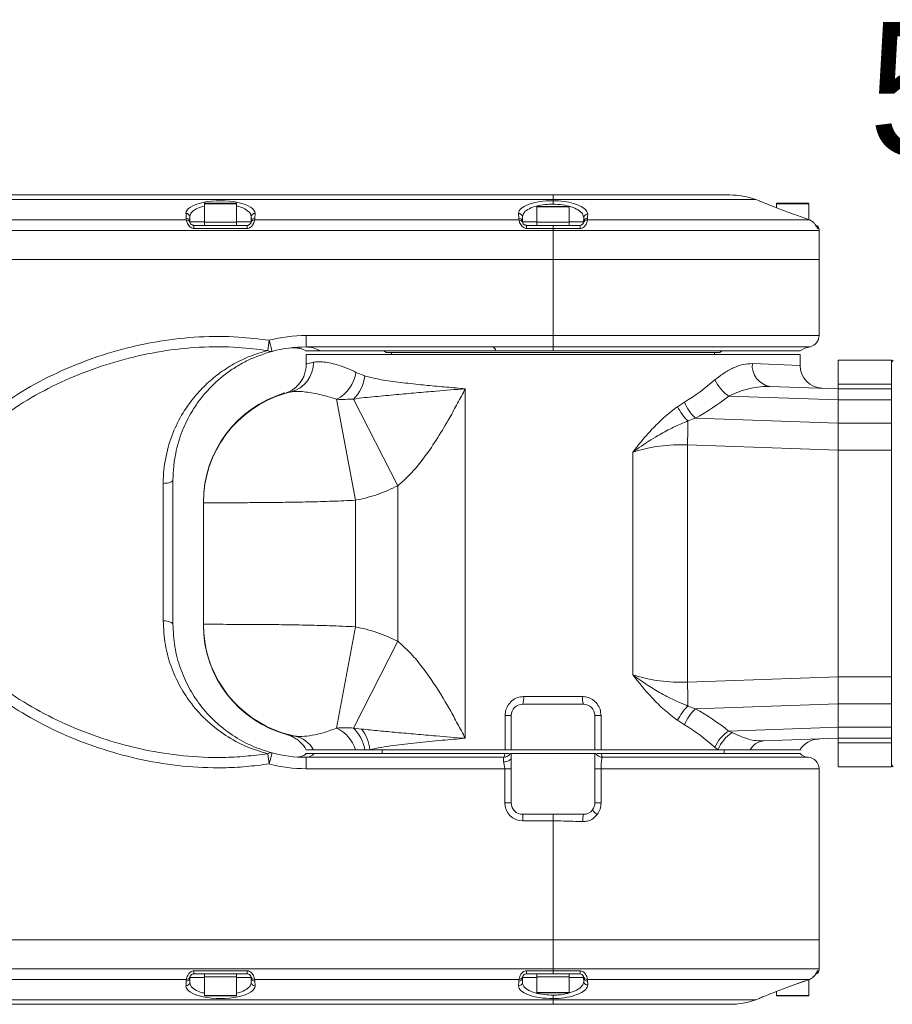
# Model space of a CAD drawing. Header units: millimetres. Extents: x 19214 to 26510, y -7957 to -532.
# Tile 69 of 150: x 25991 to 26037, y -7831 to -7779. Entities that reach past the tile are written whole.
import ezdxf
from ezdxf.enums import TextEntityAlignment as Align

# ---------------------------------------------------------------- set-up
doc = ezdxf.new("R2010")
doc.units = ezdxf.units.MM
doc.header["$LTSCALE"] = 0.3175
doc.layers.add('1轮廓实线层', color=7, linetype='Continuous', lineweight=18)
doc.layers.add('6文字层', color=3, linetype='Continuous', lineweight=13)

# ---------------------------------------------------------------- blocks, each defined once
blk = doc.blocks.new('标尺')
at = {"layer": '6文字层'}
blk.add_text('50', height=7, dxfattribs=at).set_placement((42310.542, -36052.682), align=Align.MIDDLE_RIGHT)

msp = doc.modelspace()

# ---------------------------------------------------------------- linework, layer by layer
at = {"layer": '1轮廓实线层', "ltscale": 10}
for p, q in [((25984.267, -7788.255), (26019.267, -7788.255)), ((26019.267, -7788.496), (25984.267, -7788.496)), ((26019.267, -7788.255), (26028.562, -7788.255)), ((26019.267, -7788.496), (26019.267, -7788.255)), ((26019.267, -7788.557), (26019.267, -7788.496)), ((26029.93, -7788.496), (26019.267, -7788.496)), ((26019.267, -7788.557), (26019.267, -7788.738)), ((26030.121, -7788.565), (26029.93, -7788.496)), ((26000.917, -7788.715), (26000.917, -7789.695)), ((26002.617, -7788.715), (26000.917, -7788.715)), ((26000.937, -7788.695), (26002.597, -7788.695)), ((26002.617, -7789.695), (26002.617, -7788.715)), ((26018.417, -7788.875), (26018.417, -7789.855)), ((26020.117, -7788.875), (26018.417, -7788.875)), ((26018.437, -7788.855), (26020.097, -7788.855)), ((26020.117, -7789.855), (26020.117, -7788.875)), ((26031.017, -7788.715), (26031.017, -7788.929)), ((26032.717, -7788.715), (26031.017, -7788.715)), ((26031.037, -7788.695), (26032.697, -7788.695)), ((26032.717, -7789.554), (26032.717, -7788.715)), ((25986.061, -7789.567), (25999.973, -7789.567)), ((25999.961, -7789.481), (25999.952, -7789.226)), ((26000.152, -7789.407), (26000.161, -7789.662)), ((26000.161, -7789.662), (26000.917, -7789.662)), ((26002.617, -7789.662), (26003.374, -7789.662)), ((26003.374, -7789.662), (26003.383, -7789.407)), ((26003.561, -7789.567), (26017.473, -7789.567)), ((26003.583, -7789.226), (26003.574, -7789.481)), ((26017.461, -7789.481), (26017.452, -7789.226)), ((26017.652, -7789.407), (26017.661, -7789.662)), ((26017.661, -7789.662), (26018.417, -7789.662)), ((26020.117, -7789.662), (26020.874, -7789.662)), ((26020.868, -7789.705), (26020.874, -7789.662)), ((26020.874, -7789.662), (26020.881, -7789.454)), ((26021.083, -7789.481), (26021.071, -7789.567)), ((26021.071, -7789.567), (26032.753, -7789.567)), ((26032.512, -7789.481), (26031.935, -7789.273)), ((26031.935, -7789.273), (26031.935, -7789.273)), ((26032.753, -7789.567), (26032.512, -7789.481)), ((26032.512, -7789.481), (26032.512, -7789.481)), ((26019.267, -7790.131), (25984.267, -7790.131)), ((26000.36, -7789.855), (26000.36, -7790.017)), ((26000.36, -7789.855), (26003.174, -7789.855)), ((26003.174, -7790.017), (26000.36, -7790.017)), ((26000.917, -7789.695), (26000.917, -7789.855)), ((26000.917, -7789.695), (26001.767, -7789.695)), ((26001.767, -7789.695), (26002.617, -7789.695)), ((26002.617, -7789.855), (26002.617, -7789.695)), ((26003.174, -7789.855), (26003.174, -7790.017)), ((26017.86, -7789.855), (26017.86, -7790.017)), ((26017.86, -7789.855), (26019.267, -7789.855)), ((26019.267, -7790.017), (26017.86, -7790.017)), ((26018.417, -7789.695), (26018.417, -7789.855)), ((26018.417, -7789.695), (26019.267, -7789.695)), ((26019.267, -7789.695), (26020.117, -7789.695)), ((26019.267, -7789.855), (26020.674, -7789.855)), ((26019.267, -7789.855), (26019.267, -7790.017)), ((26019.267, -7790.017), (26019.267, -7790.131)), ((26020.694, -7790.017), (26019.267, -7790.017)), ((26019.267, -7791.655), (26019.267, -7790.131)), ((26033.267, -7790.131), (26019.267, -7790.131)), ((26020.117, -7789.855), (26020.117, -7789.695)), ((26033.256, -7790.017), (26033.183, -7790.017)), ((26033.267, -7791.655), (26033.267, -7790.131)), ((26019.267, -7791.655), (25984.267, -7791.655)), ((26033.267, -7791.655), (26019.267, -7791.655)), ((26019.267, -7791.655), (26019.267, -7795.655)), ((26033.267, -7795.655), (26033.267, -7791.655)), ((26006.267, -7796.255), (26006.267, -7795.655)), ((26006.267, -7795.655), (26019.267, -7795.655)), ((26019.267, -7796.242), (26019.267, -7795.655)), ((26019.267, -7795.655), (26033.267, -7795.655)), ((26004.249, -7796.444), (26004.327, -7795.907)), ((26004.48, -7796.487), (26004.327, -7795.907)), ((26016.077, -7796.255), (26006.267, -7796.255)), ((26019.267, -7796.455), (26019.267, -7796.242)), ((26019.267, -7796.242), (26032.791, -7796.242)), ((26006.998, -7796.455), (26006.267, -7796.455)), ((26006.267, -7796.655), (26006.267, -7797.15)), ((26032.267, -7796.655), (26006.267, -7796.655)), ((26016.256, -7796.455), (26006.998, -7796.455)), ((26010.387, -7796.455), (26010.487, -7796.555)), ((26028.047, -7796.555), (26010.487, -7796.555)), ((26010.767, -7796.555), (26010.767, -7796.655)), ((26019.267, -7796.455), (26016.256, -7796.455)), ((26032.267, -7796.455), (26019.267, -7796.455)), ((26027.767, -7796.655), (26027.767, -7796.555)), ((26028.047, -7796.555), (26028.147, -7796.455)), ((26032.267, -7797.226), (26032.267, -7796.655)), ((26029.753, -7797.13), (26032.267, -7797.226)), ((26037.067, -7796.955), (26034.267, -7796.955)), ((26034.267, -7798.219), (26034.267, -7796.955)), ((26037.167, -7796.955), (26037.067, -7797.055)), ((26037.067, -7798.219), (26037.067, -7796.955)), ((26008.892, -7797.594), (26009.358, -7797.781)), ((26014.649, -7798.455), (26014.649, -7816.855)), ((26030.679, -7798.33), (26034.267, -7798.455)), ((26034.267, -7798.219), (26037.067, -7798.219)), ((26034.267, -7798.455), (26034.267, -7798.219)), ((26034.267, -7798.455), (26037.067, -7798.455)), ((26034.267, -7799.041), (26034.267, -7798.455)), ((26037.067, -7798.219), (26037.067, -7798.455)), ((26037.067, -7798.455), (26037.067, -7799.041)), ((26005.141, -7798.68), (26005.151, -7798.679)), ((26005.151, -7798.705), (26005.474, -7798.618)), ((26005.474, -7798.618), (26005.427, -7798.627)), ((26008.867, -7804.326), (26007.879, -7799.012)), ((26011.097, -7803.561), (26008.761, -7798.998)), ((26034.267, -7799.039), (26028.511, -7798.838)), ((26025.819, -7799.4), (26026.185, -7799.161)), ((26037.067, -7799.041), (26034.267, -7799.041)), ((26034.267, -7799.041), (26034.267, -7800.269)), ((26037.067, -7799.041), (26037.067, -7800.269)), ((26026.764, -7800.009), (26026.365, -7800.153)), ((26026.764, -7800.009), (26034.267, -7800.271)), ((26034.267, -7801.683), (26034.267, -7800.269)), ((26034.267, -7800.269), (26037.067, -7800.269)), ((26037.067, -7800.269), (26037.067, -7801.683)), ((26026.337, -7801.408), (26026.337, -7813.9)), ((26034.267, -7801.685), (26026.337, -7801.408)), ((26023.46, -7813.506), (26023.46, -7801.801)), ((26037.067, -7801.683), (26034.267, -7801.683)), ((26034.267, -7801.683), (26034.267, -7813.626)), ((26034.267, -7801.685), (26034.267, -7813.623)), ((26037.067, -7801.683), (26037.067, -7813.626)), ((25998.753, -7810.672), (25998.753, -7803.438)), ((25999.267, -7803.255), (25999.267, -7810.855)), ((26011.097, -7811.749), (26011.097, -7803.561)), ((26000.867, -7810.856), (26000.867, -7804.454)), ((26008.867, -7804.326), (26008.867, -7810.983)), ((26008.867, -7810.983), (26007.876, -7816.316)), ((26011.097, -7811.749), (26008.761, -7816.313)), ((26026.337, -7813.9), (26034.267, -7813.623)), ((26034.267, -7813.623), (26034.267, -7815.036)), ((26034.267, -7813.626), (26037.067, -7813.626)), ((26034.267, -7815.041), (26034.267, -7813.626)), ((26037.067, -7813.626), (26037.067, -7815.041)), ((26017.667, -7815.055), (26020.867, -7815.055)), ((26017.715, -7814.655), (26020.82, -7814.655)), ((26034.267, -7815.036), (26026.759, -7815.298)), ((26037.067, -7815.041), (26034.267, -7815.041)), ((26034.267, -7815.041), (26034.267, -7816.269)), ((26037.067, -7815.041), (26037.067, -7816.269)), ((26026.365, -7815.155), (26026.759, -7815.298)), ((26016.745, -7815.655), (26017.067, -7815.655)), ((26016.745, -7817.455), (26016.745, -7815.655)), ((26017.067, -7817.455), (26017.067, -7815.655)), ((26021.467, -7815.655), (26021.467, -7817.455)), ((26021.79, -7815.655), (26021.467, -7815.655)), ((26021.79, -7815.655), (26021.79, -7817.455)), ((26026.18, -7816.145), (26025.819, -7815.908)), ((26008.761, -7816.313), (26009.189, -7816.366)), ((26028.505, -7816.47), (26034.267, -7816.269)), ((26028.505, -7816.47), (26028.687, -7816.554)), ((26034.267, -7816.269), (26037.067, -7816.269)), ((26034.267, -7816.855), (26034.267, -7816.269)), ((26037.067, -7816.269), (26037.067, -7816.855)), ((26034.267, -7816.855), (26030.356, -7816.991)), ((26037.067, -7816.855), (26034.267, -7816.855)), ((26034.267, -7817.091), (26034.267, -7816.855)), ((26037.067, -7817.091), (26034.267, -7817.091)), ((26034.267, -7818.355), (26034.267, -7817.091)), ((26037.067, -7816.855), (26037.067, -7817.091)), ((26037.067, -7818.355), (26037.067, -7817.091)), ((26004.327, -7818.203), (26004.249, -7817.666)), ((26004.327, -7818.203), (26004.48, -7817.623)), ((26006.669, -7817.455), (26006.267, -7817.455)), ((26006.267, -7817.655), (26006.7, -7817.655)), ((26008.871, -7817.455), (26006.669, -7817.455)), ((26006.7, -7817.655), (26016.726, -7817.655)), ((26009.356, -7817.455), (26008.871, -7817.455)), ((26009.62, -7817.455), (26009.356, -7817.455)), ((26016.745, -7817.455), (26009.62, -7817.455)), ((26010.267, -7817.455), (26010.267, -7817.655)), ((26017.067, -7817.455), (26016.745, -7817.455)), ((26021.467, -7817.455), (26017.067, -7817.455)), ((26017.067, -7817.655), (26017.067, -7817.855)), ((26021.467, -7817.655), (26017.067, -7817.655)), ((26021.79, -7817.455), (26021.467, -7817.455)), ((26021.467, -7820.255), (26021.467, -7817.655)), ((26027.945, -7817.455), (26021.79, -7817.455)), ((26021.809, -7817.655), (26032.267, -7817.655)), ((26027.945, -7817.455), (26027.779, -7817.317)), ((26029.641, -7817.455), (26027.945, -7817.455)), ((26028.267, -7817.655), (26028.267, -7817.455)), ((26032.267, -7817.455), (26029.641, -7817.455)), ((26006.267, -7818.455), (26006.267, -7817.855)), ((26006.267, -7817.855), (26016.667, -7817.855)), ((26016.667, -7818.095), (26016.667, -7817.855)), ((26017.067, -7817.855), (26017.067, -7818.455)), ((26032.691, -7817.855), (26021.864, -7817.855)), ((26016.721, -7818.455), (26006.267, -7818.455)), ((26016.721, -7820.255), (26016.721, -7818.455)), ((26017.067, -7818.455), (26016.721, -7818.455)), ((26017.067, -7818.455), (26017.067, -7820.255)), ((26021.467, -7818.455), (26021.795, -7818.455)), ((26021.795, -7818.455), (26021.795, -7820.255)), ((26033.267, -7818.455), (26021.795, -7818.455)), ((26033.267, -7827.455), (26033.267, -7818.455)), ((26034.267, -7818.355), (26037.067, -7818.355)), ((26037.067, -7818.255), (26037.167, -7818.355)), ((26017.067, -7820.255), (26016.721, -7820.255)), ((26021.467, -7820.255), (26021.795, -7820.255)), ((26017.667, -7820.855), (26019.267, -7820.855)), ((26017.667, -7820.855), (26017.667, -7821.201)), ((26019.267, -7821.201), (26017.667, -7821.201)), ((26019.267, -7820.855), (26019.267, -7821.201)), ((26019.267, -7820.855), (26020.867, -7820.855)), ((26019.267, -7821.201), (26019.267, -7827.455)), ((25984.267, -7827.455), (26019.267, -7827.455)), ((26019.267, -7827.455), (26019.267, -7828.979)), ((26019.267, -7827.455), (26033.267, -7827.455)), ((26033.267, -7828.979), (26033.267, -7827.455)), ((25984.267, -7828.979), (26019.267, -7828.979)), ((26019.267, -7829.093), (26019.267, -7828.979)), ((26019.267, -7828.979), (26033.267, -7828.979)), ((25999.973, -7829.543), (25986.061, -7829.543)), ((26000.161, -7829.448), (26000.152, -7829.703)), ((26000.917, -7829.448), (26000.161, -7829.448)), ((26000.36, -7829.093), (26003.174, -7829.093)), ((26000.36, -7829.255), (26000.36, -7829.093)), ((26003.174, -7829.255), (26000.36, -7829.255)), ((26000.917, -7829.255), (26000.917, -7829.415)), ((26000.917, -7829.415), (26000.917, -7830.395)), ((26002.617, -7829.415), (26000.917, -7829.415)), ((26002.617, -7829.415), (26002.617, -7829.255)), ((26002.617, -7830.395), (26002.617, -7829.415)), ((26003.374, -7829.448), (26002.617, -7829.448)), ((26003.174, -7829.255), (26003.174, -7829.093)), ((26003.383, -7829.703), (26003.374, -7829.448)), ((26017.473, -7829.543), (26003.561, -7829.543)), ((26017.661, -7829.448), (26017.652, -7829.703)), ((26018.417, -7829.448), (26017.661, -7829.448)), ((26017.86, -7829.093), (26019.267, -7829.093)), ((26017.86, -7829.255), (26017.86, -7829.093)), ((26019.267, -7829.255), (26017.86, -7829.255)), ((26018.417, -7829.255), (26018.417, -7830.235)), ((26018.417, -7829.255), (26018.417, -7829.415)), ((26020.117, -7829.415), (26018.417, -7829.415)), ((26019.267, -7829.093), (26020.694, -7829.093)), ((26019.267, -7829.255), (26019.267, -7829.093)), ((26020.674, -7829.255), (26019.267, -7829.255)), ((26020.117, -7830.235), (26020.117, -7829.255)), ((26020.117, -7829.415), (26020.117, -7829.255)), ((26020.874, -7829.448), (26020.117, -7829.448)), ((26020.874, -7829.448), (26020.868, -7829.405)), ((26020.881, -7829.655), (26020.874, -7829.448)), ((26032.753, -7829.543), (26021.071, -7829.543)), ((26021.071, -7829.543), (26021.083, -7829.629)), ((26032.512, -7829.629), (26032.753, -7829.543)), ((26032.717, -7830.395), (26032.717, -7829.555)), ((26033.183, -7829.093), (26033.256, -7829.093)), ((25999.952, -7829.884), (25999.961, -7829.629)), ((26003.574, -7829.629), (26003.583, -7829.884)), ((26017.452, -7829.884), (26017.461, -7829.629)), ((26031.935, -7829.837), (26031.935, -7829.836)), ((26032.512, -7829.629), (26032.512, -7829.629)), ((25984.267, -7830.614), (26019.267, -7830.614)), ((26000.917, -7830.395), (26001.767, -7830.395)), ((26001.767, -7830.415), (26000.937, -7830.415)), ((26001.767, -7830.395), (26002.617, -7830.395)), ((26002.597, -7830.415), (26001.767, -7830.415)), ((26018.417, -7830.235), (26019.267, -7830.235)), ((26019.267, -7830.255), (26018.437, -7830.255)), ((26019.267, -7830.235), (26020.117, -7830.235)), ((26020.097, -7830.255), (26019.267, -7830.255)), ((26019.267, -7830.553), (26019.267, -7830.372)), ((26019.267, -7830.614), (26019.267, -7830.553)), ((26019.267, -7830.614), (26019.267, -7830.855)), ((26019.267, -7830.614), (26029.93, -7830.614)), ((26029.93, -7830.614), (26030.121, -7830.544)), ((26031.017, -7830.18), (26031.017, -7830.395)), ((26031.017, -7830.395), (26031.867, -7830.395)), ((26031.867, -7830.415), (26031.037, -7830.415)), ((26031.867, -7830.395), (26032.717, -7830.395)), ((26032.697, -7830.415), (26031.867, -7830.415)), ((26019.267, -7830.855), (25984.267, -7830.855)), ((26028.562, -7830.855), (26019.267, -7830.855))]:
    msp.add_line(p, q, dxfattribs=at)
at = {"layer": '1轮廓实线层', "lineweight": 20, "ltscale": 10}
for points in [[(26021.091, -7789.273), (26021.086, -7789.409), (26021.083, -7789.481)], [(26032.512, -7789.481), (26032.136, -7789.345), (26031.935, -7789.273)], [(25998.753, -7803.438), (25998.857, -7803.43), (25998.955, -7803.417), (25999.044, -7803.399), (25999.121, -7803.376), (25999.183, -7803.349), (25999.23, -7803.32), (25999.258, -7803.288), (25999.267, -7803.255)], [(25998.753, -7810.672), (25998.857, -7810.679), (25998.955, -7810.692), (25999.044, -7810.711), (25999.121, -7810.734), (25999.183, -7810.76), (25999.23, -7810.79), (25999.258, -7810.822), (25999.267, -7810.855)], [(26004.646, -7816.429), (26005.01, -7816.561), (26005.673, -7816.736)], [(26017.067, -7817.855), (26017.06, -7817.902), (26017.037, -7817.947), (26017, -7817.988), (26016.95, -7818.025), (26016.89, -7818.054), (26016.82, -7818.077), (26016.745, -7818.09), (26016.667, -7818.095)], [(26021.083, -7829.629), (26021.088, -7829.764), (26021.091, -7829.836)], [(26031.935, -7829.836), (26032.311, -7829.701), (26032.512, -7829.629)]]:
    msp.add_lwpolyline(points, dxfattribs=at)
for centre, radius, start, end in [((26028.562, -7792.255), 4, 70, 90), ((26000.937, -7788.715), 0.02, 90, 180), ((26002.597, -7788.715), 0.02, 0, 90), ((26018.437, -7788.875), 0.02, 90, 180), ((26020.097, -7788.875), 0.02, 0, 90), ((26031.037, -7788.715), 0.02, 90, 180), ((26032.697, -7788.715), 0.02, 0, 90), ((25999.958, -7789.42), 0.194, 3.7618, 91.9263), ((26000.36, -7789.467), 0.4, 182, 194.4965), ((25999.967, -7789.675), 0.194, 3.7618, 91.9263), ((25999.984, -7789.757), 0.19, 15.8749, 93.2203), ((26000.36, -7789.655), 0.2, 182, 194.4965), ((26003.551, -7789.757), 0.19, 86.7797, 164.1251), ((26003.174, -7789.655), 0.2, 345.5035, 358), ((26003.567, -7789.675), 0.194, 88.0737, 176.2382), ((26003.576, -7789.42), 0.194, 88.0737, 176.2382), ((26003.174, -7789.467), 0.4, 345.5035, 358), ((26017.458, -7789.42), 0.194, 3.7618, 91.9263), ((26017.86, -7789.467), 0.4, 182, 194.4965), ((26017.467, -7789.675), 0.194, 3.7618, 91.9263), ((26017.484, -7789.757), 0.19, 15.8749, 93.2203), ((26017.86, -7789.655), 0.2, 182, 194.4965), ((26021.052, -7789.757), 0.191, 84.3669, 164.0797), ((26021.068, -7789.675), 0.195, 85.5587, 176.1693), ((26021.075, -7789.467), 0.195, 85.4371, 176.1677), ((26020.311, -7789.982), 0.385, 354.8139, 19.282), ((26033.06, -7790.055), 0.2, 10.9536, 77.8029), ((26032.987, -7790.055), 0.2, 10.8844, 39.7218), ((26032.667, -7790.131), 0.6, 0, 10.9536), ((26006.267, -7803.255), 7.6, 90, 104.7936), ((26032.667, -7795.655), 0.6, 281.9335, 0), ((26006.267, -7803.255), 7, 90, 104.7936), ((26006.265, -7797.699), 1.444, 59.4884, 89.91), ((26015.997, -7796.507), 0.265, 11.3851, 72.4041), ((26033.122, -7797.807), 1.6, 101.9335, 122.2976), ((26004.414, -7796.198), 0.297, 236.144, 282.7592), ((26005.091, -7797.101), 1.564, 284.1675, 1.4547), ((26030.842, -7797.246), 1.095, 173.9112, 261.438), ((26033.467, -7797.226), 1.2, 179.9341, 268), ((26006.981, -7797.298), 1.935, 297.6719, 351.1985), ((26007.354, -7797.553), 2.017, 314.2505, 353.5004), ((26029.63, -7797.143), 2.031, 204.643, 236.5641), ((26006.867, -7804.425), 6, 106.7228, 180.0055), ((26006.867, -7804.454), 6, 106.6264, 179.9997), ((26028.142, -7798.29), 2.575, 205.5381, 226.3459), ((26028.317, -7798.326), 2.29, 201.3804, 227.2987), ((25980.08, -7799.737), 46.287, 357.9313, 359.4852), ((26006.867, -7810.856), 6, 180.0002, 248.2672), ((26006.867, -7810.884), 6, 179.9945, 254.8115), ((25980.08, -7815.571), 46.287, 0.5148, 2.0687), ((26017.667, -7815.655), 0.6, 90, 180), ((26016.842, -7814.753), 0.879, 339.942, 6.4399), ((26021.693, -7814.753), 0.879, 173.5601, 200.058), ((26020.867, -7815.655), 0.6, 0, 90), ((26028.142, -7817.018), 2.575, 133.6541, 154.4619), ((26028.315, -7816.982), 2.293, 132.7181, 158.5739), ((26007.079, -7818.015), 1.877, 17.3763, 64.8961), ((26007.376, -7817.761), 2.003, 8.7975, 46.2912), ((26007.56, -7817.642), 2.069, 5.1985, 38.078), ((26029.626, -7818.166), 2.033, 123.4535, 155.3042), ((26029.728, -7818.167), 1.919, 122.8268, 158.2349), ((26005.363, -7818.213), 1.51, 30.1585, 78.1747), ((26030.421, -7817.875), 0.886, 94.2349, 151.6959), ((26033.286, -7818.09), 1.2, 92.0503, 148.8749), ((26004.414, -7817.912), 0.297, 77.2408, 123.856), ((26006.267, -7810.855), 7, 255.2064, 270), ((26006.265, -7817.283), 0.572, 270.2125, 319.4378), ((26016.667, -7817.455), 0.4, 270, 330), ((26021.867, -7817.455), 0.4, 209.9226, 269.5646), ((26032.715, -7817.256), 0.6, 221.687, 267.7041), ((26032.667, -7818.455), 0.6, 0, 87.7041), ((26006.267, -7810.855), 7.6, 255.2064, 270), ((26017.667, -7820.255), 0.946, 180, 270), ((26017.667, -7820.255), 0.6, 180, 270), ((26020.867, -7820.255), 0.6, 322.3402, 0), ((26020.867, -7820.255), 0.6, 270, 322.3402), ((26022.043, -7820.154), 0.842, 213.6904, 237.6619), ((26022.394, -7821.226), 1.571, 166.3312, 180.4762), ((26032.667, -7828.979), 0.6, 349.0464, 0), ((25999.967, -7829.435), 0.194, 268.0737, 356.2382), ((26000.36, -7829.643), 0.4, 165.5035, 178), ((25999.984, -7829.353), 0.19, 266.7797, 344.1251), ((26000.36, -7829.455), 0.2, 165.5035, 178), ((26003.551, -7829.353), 0.19, 195.8749, 273.2203), ((26003.174, -7829.455), 0.2, 2, 14.4965), ((26003.567, -7829.435), 0.194, 183.7618, 271.9263), ((26003.174, -7829.643), 0.4, 2, 14.4965), ((26017.467, -7829.435), 0.194, 268.0737, 356.2382), ((26017.86, -7829.643), 0.4, 165.5035, 178), ((26017.484, -7829.353), 0.19, 266.7797, 344.1251), ((26017.86, -7829.455), 0.2, 165.5035, 178), ((26020.311, -7829.128), 0.385, 340.718, 5.1861), ((26021.052, -7829.352), 0.191, 195.9203, 275.6331), ((26021.068, -7829.435), 0.195, 183.8307, 274.4413), ((26033.06, -7829.055), 0.2, 282.3647, 349.0464), ((26032.987, -7829.055), 0.2, 321.444, 349.1149), ((25999.958, -7829.69), 0.194, 268.0737, 356.2382), ((26003.576, -7829.69), 0.194, 183.7618, 271.9263), ((26017.458, -7829.69), 0.194, 268.0737, 356.2382), ((26021.075, -7829.642), 0.195, 183.8323, 274.5629), ((26000.937, -7830.395), 0.02, 180, 270), ((26002.597, -7830.395), 0.02, 270, 0), ((26018.437, -7830.235), 0.02, 180, 270), ((26020.097, -7830.235), 0.02, 270, 0), ((26028.562, -7826.855), 4, 270, 290), ((26031.037, -7830.395), 0.02, 180, 270), ((26032.697, -7830.395), 0.02, 270, 0)]:
    msp.add_arc(centre, radius, start, end, dxfattribs=at)
at = {"layer": '1轮廓实线层', "ltscale": 10}
for centre, major_axis, ratio, start_param, end_param in [((26001.767, -7789.218), (1.816, 0), 0.364, 6.270475, 9.437488), ((26019.267, -7789.218), (1.816, 0), 0.364, 1.570796, 3.154303), ((26019.267, -7786.625), (-4.664, 13.594), 0.892631, 3.335696, 3.488924), ((26019.208, -7787.473), (-10.3, 10.482), 0.932545, 2.891093, 3.044321), ((26026.686, -7813.416), (-2.169, 11.882), 0.821592, 6.09944, 6.392936), ((26026.686, -7801.863), (2.146, 11.915), 0.819747, 3.029449, 3.322945), ((26019.208, -7827.866), (10.128, 10.673), 0.932545, 0.08029, 0.233427), ((26019.267, -7828.713), (4.582, 13.655), 0.890956, 5.929543, 6.08268), ((26001.767, -7829.892), (1.816, 0), 0.364, 3.128882, 6.295896), ((26019.267, -7829.892), (-1.816, 0), 0.364, 6.270475, 7.853982)]:
    msp.add_ellipse(centre, major_axis=major_axis, ratio=ratio, start_param=start_param, end_param=end_param, dxfattribs=at)
for points, knots in [([(26019.267, -7788.557), (26019.461, -7788.564), (26019.847, -7788.58), (26020.366, -7788.696), (26020.78, -7788.863), (26021.048, -7789.066), (26021.077, -7789.206), (26021.091, -7789.273)], [0, 0, 0, 0, 31978.694144, 63859.358719, 96882.67384, 132318.096424, 164704.895342, 164704.895342, 164704.895342, 164704.895342]), ([(26031.935, -7789.273), (26031.719, -7789.194), (26031.285, -7789.036), (26030.711, -7788.811), (26030.304, -7788.645), (26030.101, -7788.559), (26030.116, -7788.565), (26030.12, -7788.567)], [0, 0, 0, 0, 38295.2866, 76642.410789, 114180.835419, 149281.63564, 165337.177056, 165337.177056, 165337.177056, 165337.177056]), ([(26000.917, -7788.845), (26000.864, -7788.856), (26000.656, -7788.901), (26000.392, -7789.035), (26000.18, -7789.218), (26000.16, -7789.349), (26000.152, -7789.407)], [0, 0, 0, 0, 13842.646091, 54300.624836, 97660.047212, 132551.737221, 132551.737221, 132551.737221, 132551.737221]), ([(26003.383, -7789.407), (26003.377, -7789.356), (26003.36, -7789.227), (26003.146, -7789.035), (26002.869, -7788.891), (26002.651, -7788.85), (26002.617, -7788.844)], [0, 0, 0, 0, 30570.75701, 77546.578614, 124136.759058, 132682.133858, 132682.133858, 132682.133858, 132682.133858]), ([(26019.267, -7788.738), (26019.132, -7788.742), (26018.824, -7788.751), (26018.379, -7788.834), (26017.992, -7788.975), (26017.706, -7789.171), (26017.671, -7789.324), (26017.652, -7789.407)], [0, 0, 0, 0, 25031.150122, 57248.059655, 89619.25591, 124183.904386, 164597.840625, 164597.840625, 164597.840625, 164597.840625]), ([(26020.881, -7789.454), (26020.869, -7789.387), (26020.844, -7789.247), (26020.607, -7789.045), (26020.242, -7788.877), (26019.782, -7788.761), (26019.439, -7788.745), (26019.267, -7788.738)], [0, 0, 0, 0, 32653.663691, 68329.617818, 101402.938274, 133105.963047, 164734.24447, 164734.24447, 164734.24447, 164734.24447]), ([(26000.36, -7790.017), (26000.339, -7790.015), (26000.277, -7790.011), (26000.219, -7789.981), (26000.153, -7789.933), (26000.09, -7789.868), (26000.025, -7789.755), (25999.987, -7789.639), (25999.978, -7789.591), (25999.973, -7789.567)], [0, 0, 0, 0, 18082.871539, 51375.662571, 52153.63927, 86873.350873, 126730.52948, 173383.775831, 221308.425589, 221308.425589, 221308.425589, 221308.425589]), ([(26003.561, -7789.567), (26003.56, -7789.573), (26003.556, -7789.599), (26003.541, -7789.665), (26003.499, -7789.777), (26003.43, -7789.887), (26003.355, -7789.955), (26003.286, -7789.995), (26003.231, -7790.014), (26003.187, -7790.016), (26003.174, -7790.017)], [0, 0, 0, 0, 15868.752816, 64604.452875, 112374.5866, 161885.186465, 195079.808674, 207557.832671, 236408.107914, 248405.208563, 248405.208563, 248405.208563, 248405.208563]), ([(26017.86, -7790.017), (26017.839, -7790.015), (26017.777, -7790.011), (26017.719, -7789.981), (26017.653, -7789.933), (26017.59, -7789.868), (26017.525, -7789.755), (26017.487, -7789.639), (26017.478, -7789.591), (26017.473, -7789.567)], [0, 0, 0, 0, 18199.756582, 51707.747357, 52490.752783, 87434.887536, 127549.69713, 174504.503257, 222738.930957, 222738.930957, 222738.930957, 222738.930957]), ([(26021.071, -7789.567), (26021.068, -7789.594), (26021.063, -7789.645), (26021.024, -7789.77), (26020.955, -7789.885), (26020.878, -7789.955), (26020.808, -7789.995), (26020.753, -7790.014), (26020.707, -7790.016), (26020.694, -7790.017)], [0, 0, 0, 0, 51920.723077, 98247.901146, 143942.289129, 175647.407259, 185507.142418, 212072.941736, 223000.54423, 223000.54423, 223000.54423, 223000.54423]), ([(26033.143, -7789.933), (26033.143, -7789.933), (26033.143, -7789.935), (26033.14, -7789.929), (26033.131, -7789.912), (26033.108, -7789.87), (26033.059, -7789.791), (26032.961, -7789.684), (26032.85, -7789.6), (26032.77, -7789.577), (26032.75, -7789.572)], [0, 0, 0, 0, 75.955926, 12125.955888, 28741.500393, 52999.829294, 94979.62449, 155398.026188, 227650.117824, 251141.388031, 251141.388031, 251141.388031, 251141.388031]), ([(26033.183, -7790.017), (26033.183, -7790.017), (26033.178, -7790.016), (26033.17, -7790.001), (26033.151, -7789.96), (26033.12, -7789.893), (26033.044, -7789.772), (26032.922, -7789.646), (26032.81, -7789.594), (26032.753, -7789.567)], [0, 0, 0, 0, 5079.080222, 36197.314419, 41642.857282, 79503.963191, 122499.99035, 172311.798485, 224010.96372, 224010.96372, 224010.96372, 224010.96372]), ([(26000.167, -7789.705), (26000.169, -7789.713), (26000.173, -7789.727), (26000.191, -7789.764), (26000.225, -7789.805), (26000.272, -7789.837), (26000.319, -7789.853), (26000.35, -7789.854), (26000.36, -7789.855)], [0, 0, 0, 0, 49034.879884, 90634.726552, 121653.963436, 147809.052595, 175151.97961, 190333.291159, 190333.291159, 190333.291159, 190333.291159]), ([(26003.174, -7789.855), (26003.196, -7789.853), (26003.235, -7789.849), (26003.274, -7789.829), (26003.304, -7789.808), (26003.321, -7789.791), (26003.343, -7789.764), (26003.358, -7789.735), (26003.365, -7789.715), (26003.367, -7789.707), (26003.368, -7789.705)], [0, 0, 0, 0, 39209.460681, 70582.878518, 79943.662985, 113190.688121, 124260.823592, 172535.637676, 228844.352467, 248398.578147, 248398.578147, 248398.578147, 248398.578147]), ([(26017.667, -7789.705), (26017.669, -7789.713), (26017.673, -7789.727), (26017.691, -7789.764), (26017.725, -7789.805), (26017.772, -7789.837), (26017.819, -7789.853), (26017.85, -7789.854), (26017.86, -7789.855)], [0, 0, 0, 0, 49352.404363, 91221.630087, 122441.731479, 148766.187446, 176286.17309, 191565.790948, 191565.790948, 191565.790948, 191565.790948]), ([(26020.674, -7789.855), (26020.696, -7789.853), (26020.742, -7789.848), (26020.801, -7789.813), (26020.841, -7789.77), (26020.861, -7789.729), (26020.865, -7789.713), (26020.868, -7789.705)], [0, 0, 0, 0, 26019.698612, 53650.475931, 84767.954969, 120074.214372, 164773.94328, 164773.94328, 164773.94328, 164773.94328]), ([(26004.327, -7818.203), (26003.926, -7818.254), (26003.123, -7818.356), (26001.602, -7818.432), (25999.768, -7818.355), (25997.649, -7818.021), (25995.599, -7817.473), (25993.634, -7816.737), (25991.775, -7815.816), (25990.203, -7814.802), (25988.91, -7813.755), (25987.872, -7812.728), (25987.056, -7811.717), (25986.443, -7810.762), (25985.999, -7809.894), (25985.636, -7808.927), (25985.406, -7807.861), (25985.359, -7806.715), (25985.527, -7805.582), (25985.873, -7804.492), (25986.371, -7803.461), (25986.986, -7802.495), (25987.749, -7801.529), (25988.665, -7800.581), (25989.735, -7799.672), (25991.062, -7798.732), (25992.671, -7797.819), (25994.571, -7796.995), (25996.544, -7796.357), (25998.574, -7795.915), (26000.64, -7795.694), (26002.569, -7795.692), (26003.791, -7795.841), (26004.327, -7795.907)], [0, 0, 0, 0, 22669.754547, 45337.18601, 85284.346176, 125374.544832, 165363.039351, 204045.002169, 242816.198186, 281445.584117, 308672.722598, 335956.841212, 363139.771943, 381321.267453, 399539.299835, 417686.887014, 439050.666295, 460397.571455, 481650.949029, 502928.522645, 524243.837046, 545649.941271, 567010.782979, 593178.281439, 619418.035609, 645612.88512, 684199.90144, 722912.015229, 761539.252536, 800285.468637, 839135.295501, 877855.961994, 908108.934142, 908108.934142, 908108.934142, 908108.934142]), ([(26004.249, -7796.444), (26003.728, -7796.38), (26002.54, -7796.236), (26000.665, -7796.238), (25998.658, -7796.453), (25996.685, -7796.881), (25994.765, -7797.498), (25992.913, -7798.295), (25991.348, -7799.177), (25990.059, -7800.082), (25989.022, -7800.954), (25988.135, -7801.86), (25987.396, -7802.778), (25986.8, -7803.692), (25986.319, -7804.662), (25985.983, -7805.682), (25985.818, -7806.738), (25985.864, -7807.806), (25986.122, -7808.951), (25986.627, -7810.13), (25987.367, -7811.309), (25988.254, -7812.391), (25989.26, -7813.373), (25990.514, -7814.379), (25992.043, -7815.356), (25993.852, -7816.246), (25995.764, -7816.958), (25997.757, -7817.488), (25999.817, -7817.813), (26001.601, -7817.888), (26003.079, -7817.814), (26003.859, -7817.715), (26004.249, -7817.666)], [0, 0, 0, 0, 29492.95149, 67188.801318, 105010.001102, 142731.895339, 180405.754363, 218160.90542, 255795.626139, 281139.397329, 306525.374573, 331843.110788, 352232.32558, 372662.245841, 393005.182958, 412914.535889, 432794.987467, 452686.625092, 472599.043135, 498442.828691, 524338.660327, 550564.466492, 576885.556127, 603153.611009, 640788.585938, 678559.726943, 716245.583725, 755204.767446, 794261.105174, 833178.377774, 855260.65253, 877345.275279, 877345.275279, 877345.275279, 877345.275279]), ([(26005.465, -7796.304), (26005.49, -7796.302), (26005.585, -7796.296), (26005.754, -7796.304), (26005.984, -7796.346), (26006.164, -7796.399), (26006.267, -7796.458), (26006.288, -7796.47)], [0, 0, 0, 0, 14820.10402, 57152.856212, 95720.269052, 150009.010827, 163879.35518, 163879.35518, 163879.35518, 163879.35518]), ([(26016.077, -7796.255), (26016.389, -7796.254), (26017.452, -7796.251), (26018.516, -7796.246), (26019.267, -7796.242)], [0, 0, 0, 0, 22140.953988, 75232.186026, 75232.186026, 75232.186026, 75232.186026]), ([(25998.753, -7803.438), (25998.76, -7803.193), (25998.775, -7802.703), (25998.92, -7801.807), (25999.231, -7800.782), (25999.74, -7799.769), (26000.332, -7798.933), (26000.958, -7798.251), (26001.672, -7797.646), (26002.465, -7797.134), (26003.33, -7796.715), (26003.943, -7796.534), (26004.249, -7796.444)], [0, 0, 0, 0, 20766.289334, 41536.131952, 78672.049671, 115841.309655, 145986.028043, 176237.891046, 206411.402608, 239479.162093, 272641.443331, 305721.634434, 305721.634434, 305721.634434, 305721.634434]), ([(26004.48, -7796.487), (26004.052, -7796.625), (26003.406, -7796.832), (26002.603, -7797.278), (26001.869, -7797.778), (26001.209, -7798.381), (26000.639, -7799.074), (26000.175, -7799.767), (25999.723, -7800.677), (25999.428, -7801.667), (25999.289, -7802.541), (25999.275, -7803.016), (25999.267, -7803.255)], [0, 0, 0, 0, 49314.495305, 74456.197258, 99745.704367, 144566.602747, 167483.964484, 190568.523481, 227135.936512, 264667.743305, 285139.350459, 305840.444972, 305840.444972, 305840.444972, 305840.444972]), ([(26006.266, -7797.15), (26006.269, -7797.19), (26006.277, -7797.324), (26006.237, -7797.546), (26006.156, -7797.8), (26006.04, -7798.021), (26005.903, -7798.209), (26005.755, -7798.363), (26005.606, -7798.482), (26005.47, -7798.568), (26005.357, -7798.626), (26005.278, -7798.66), (26005.235, -7798.676), (26005.223, -7798.68), (26005.221, -7798.681)], [0, 0, 0, 0, 20677.502493, 69875.105583, 115981.786813, 159197.179369, 199510.89074, 236723.642474, 270352.020471, 299292.954511, 322274.623288, 341449.148663, 359686.776306, 364433.433805, 364433.433805, 364433.433805, 364433.433805]), ([(26006.268, -7797.15), (26006.268, -7797.15), (26006.253, -7797.153), (26006.306, -7797.142), (26006.425, -7797.116), (26006.578, -7797.08), (26006.655, -7797.062)], [0, 0, 0, 0, 645.749674, 46236.496832, 89406.411986, 132868.984825, 132868.984825, 132868.984825, 132868.984825]), ([(26006.655, -7797.062), (26006.734, -7797.048), (26006.891, -7797.022), (26007.206, -7797.041), (26007.58, -7797.104), (26007.996, -7797.218), (26008.435, -7797.373), (26008.74, -7797.52), (26008.892, -7797.594)], [0, 0, 0, 0, 32622.198837, 65244.528431, 98908.584424, 132569.038292, 161584.589328, 190841.651107, 190841.651107, 190841.651107, 190841.651107]), ([(26027.784, -7797.99), (26027.952, -7797.856), (26028.292, -7797.585), (26028.804, -7797.322), (26029.3, -7797.15), (26029.601, -7797.137), (26029.753, -7797.13)], [0, 0, 0, 0, 34138.281258, 69140.85221, 101129.014613, 133943.49616, 133943.49616, 133943.49616, 133943.49616]), ([(26009.358, -7797.781), (26009.601, -7797.843), (26010.139, -7797.979), (26011.085, -7798.109), (26012.113, -7798.226), (26013.148, -7798.325), (26013.978, -7798.398), (26014.486, -7798.441), (26014.646, -7798.455), (26014.649, -7798.455)], [0, 0, 0, 0, 37424.303415, 82929.061443, 128438.188136, 166582.100613, 204726.111116, 221843.786138, 222183.807804, 222183.807804, 222183.807804, 222183.807804]), ([(26014.649, -7798.455), (26014.646, -7798.455), (26014.125, -7798.497), (26013.243, -7798.569), (26012.048, -7798.672), (26010.978, -7798.767), (26010.08, -7798.856), (26009.356, -7798.917), (26008.959, -7798.971), (26008.761, -7798.998)], [0, 0, 0, 0, 345.103934, 53963.318809, 92973.435804, 132166.513608, 177175.085546, 199752.111401, 222221.395179, 222221.395179, 222221.395179, 222221.395179]), ([(26014.649, -7798.455), (26014.648, -7798.457), (26014.514, -7798.712), (26014.245, -7799.22), (26013.77, -7800.08), (26013.211, -7801.035), (26012.521, -7802.053), (26011.823, -7802.912), (26011.307, -7803.374), (26011.097, -7803.561)], [0, 0, 0, 0, 244.681784, 30989.754713, 61716.329718, 105407.660119, 149114.333941, 192639.127449, 222359.86458, 222359.86458, 222359.86458, 222359.86458]), ([(26030.679, -7798.33), (26030.512, -7798.331), (26030.175, -7798.335), (26029.637, -7798.434), (26029.078, -7798.589), (26028.7, -7798.755), (26028.511, -7798.838)], [0, 0, 0, 0, 32208.509037, 64893.577663, 99224.243073, 134002.702136, 134002.702136, 134002.702136, 134002.702136]), ([(26007.879, -7799.012), (26007.56, -7798.914), (26007.076, -7798.766), (26006.531, -7798.668), (26006.121, -7798.61), (26005.742, -7798.583), (26005.564, -7798.606), (26005.474, -7798.618)], [0, 0, 0, 0, 47184.978774, 71468.601874, 95751.282844, 129559.887102, 163897.471249, 163897.471249, 163897.471249, 163897.471249]), ([(26008.761, -7798.998), (26008.62, -7799.005), (26008.336, -7799.019), (26008.032, -7799.014), (26007.879, -7799.012)], [0, 0, 0, 0, 37385.597612, 74998.434341, 74998.434341, 74998.434341, 74998.434341]), ([(26023.46, -7801.801), (26023.462, -7801.799), (26023.544, -7801.69), (26023.867, -7801.27), (26024.396, -7800.65), (26025.074, -7799.981), (26025.535, -7799.602), (26025.788, -7799.423), (26025.819, -7799.4)], [0, 0, 0, 0, 345.645361, 22679.210584, 87795.841481, 136474.655332, 185116.281617, 192036.853206, 192036.853206, 192036.853206, 192036.853206]), ([(26026.365, -7800.153), (26026.33, -7800.167), (26026.042, -7800.279), (26025.506, -7800.521), (26024.676, -7800.969), (26023.999, -7801.406), (26023.573, -7801.716), (26023.462, -7801.799), (26023.46, -7801.801)], [0, 0, 0, 0, 6551.680918, 54000.792798, 101748.034373, 168410.264812, 191663.778549, 192073.528018, 192073.528018, 192073.528018, 192073.528018]), ([(26011.097, -7803.561), (26010.743, -7803.727), (26010.028, -7804.063), (26009.257, -7804.238), (26008.867, -7804.326)], [0, 0, 0, 0, 37133.943228, 75042.450453, 75042.450453, 75042.450453, 75042.450453]), ([(26008.867, -7804.326), (26008.463, -7804.344), (26007.627, -7804.379), (26006.378, -7804.413), (26005.167, -7804.435), (26004.043, -7804.447), (26003.052, -7804.453), (26002.209, -7804.454), (26001.552, -7804.455), (26001.098, -7804.455), (26000.892, -7804.455), (26000.874, -7804.454), (26000.867, -7804.454)], [0, 0, 0, 0, 29598.187784, 61139.094628, 93547.060469, 125246.201502, 157824.032527, 190008.342622, 223112.8841, 255497.989852, 288821.188894, 306183.777491, 306183.777491, 306183.777491, 306183.777491]), ([(26004.249, -7817.666), (26003.869, -7817.55), (26003.102, -7817.316), (26002.049, -7816.738), (26001.08, -7815.995), (26000.272, -7815.122), (25999.62, -7814.139), (25999.146, -7813.089), (25998.819, -7811.927), (25998.775, -7811.094), (25998.753, -7810.672)], [0, 0, 0, 0, 33492.560236, 67531.105493, 100145.956611, 133401.982422, 161745.786705, 190692.082917, 218985.285824, 248156.510445, 248156.510445, 248156.510445, 248156.510445]), ([(25999.267, -7810.855), (25999.287, -7811.252), (25999.328, -7812.06), (25999.634, -7813.178), (26000.087, -7814.204), (26000.701, -7815.149), (26001.471, -7815.999), (26002.385, -7816.715), (26003.388, -7817.279), (26004.114, -7817.507), (26004.48, -7817.623)], [0, 0, 0, 0, 28051.254108, 57007.989264, 85304.390982, 114219.601457, 146933.186935, 180293.185587, 213921.063727, 248067.716128, 248067.716128, 248067.716128, 248067.716128]), ([(26000.867, -7810.856), (26000.877, -7810.856), (26000.896, -7810.855), (26001.075, -7810.855), (26001.435, -7810.855), (26002.052, -7810.855), (26002.867, -7810.857), (26003.845, -7810.861), (26004.973, -7810.872), (26006.2, -7810.893), (26007.514, -7810.927), (26008.412, -7810.964), (26008.867, -7810.983)], [0, 0, 0, 0, 21615.526118, 43502.193119, 75889.232627, 109214.42144, 141617.176406, 174959.656597, 207276.631309, 240526.825537, 272894.264569, 306201.583822, 306201.583822, 306201.583822, 306201.583822]), ([(26008.867, -7810.983), (26009.249, -7811.07), (26010.02, -7811.244), (26010.736, -7811.579), (26011.097, -7811.749)], [0, 0, 0, 0, 37126.380576, 75051.78593, 75051.78593, 75051.78593, 75051.78593]), ([(26011.097, -7811.749), (26011.307, -7811.936), (26011.745, -7812.327), (26012.32, -7813.011), (26013.044, -7814.007), (26013.67, -7815.047), (26014.245, -7816.09), (26014.514, -7816.598), (26014.648, -7816.853), (26014.649, -7816.855)], [0, 0, 0, 0, 29715.835757, 62105.643339, 94522.050054, 160602.736171, 191324.243926, 222064.246554, 222308.887986, 222308.887986, 222308.887986, 222308.887986]), ([(26023.46, -7813.506), (26023.462, -7813.508), (26023.883, -7813.824), (26024.571, -7814.282), (26025.553, -7814.817), (26026.094, -7815.042), (26026.365, -7815.155)], [0, 0, 0, 0, 285.431067, 62805.6423, 98178.644292, 133779.987678, 133779.987678, 133779.987678, 133779.987678]), ([(26025.819, -7815.908), (26025.586, -7815.731), (26025.117, -7815.375), (26024.317, -7814.581), (26023.78, -7813.931), (26023.462, -7813.508), (26023.46, -7813.506)], [0, 0, 0, 0, 36075.629259, 72730.552538, 133543.267961, 133784.118555, 133784.118555, 133784.118555, 133784.118555]), ([(26016.745, -7815.655), (26016.749, -7815.585), (26016.76, -7815.402), (26016.873, -7815.122), (26017.092, -7814.865), (26017.384, -7814.689), (26017.605, -7814.666), (26017.715, -7814.655)], [0, 0, 0, 0, 22255.666243, 58099.137343, 93953.52417, 129393.002916, 164611.671302, 164611.671302, 164611.671302, 164611.671302]), ([(26020.82, -7814.655), (26020.895, -7814.66), (26021.081, -7814.674), (26021.355, -7814.799), (26021.596, -7815.027), (26021.759, -7815.323), (26021.779, -7815.544), (26021.79, -7815.655)], [0, 0, 0, 0, 24319.436383, 59585.173695, 94617.284792, 129630.33894, 164871.197069, 164871.197069, 164871.197069, 164871.197069]), ([(26005.673, -7816.736), (26005.792, -7816.748), (26006.033, -7816.772), (26006.555, -7816.708), (26007.168, -7816.586), (26007.639, -7816.406), (26007.876, -7816.316)], [0, 0, 0, 0, 34383.417499, 69308.317529, 100846.637048, 132915.063615, 132915.063615, 132915.063615, 132915.063615]), ([(26007.876, -7816.316), (26008.027, -7816.31), (26008.33, -7816.298), (26008.617, -7816.308), (26008.761, -7816.313)], [0, 0, 0, 0, 37370.059318, 75026.200749, 75026.200749, 75026.200749, 75026.200749]), ([(26009.189, -7816.366), (26009.494, -7816.398), (26010.104, -7816.461), (26011.045, -7816.548), (26012.047, -7816.638), (26013.241, -7816.74), (26014.125, -7816.813), (26014.646, -7816.855), (26014.649, -7816.855)], [0, 0, 0, 0, 34215.359751, 68423.975738, 104656.214301, 141044.726472, 190835.477595, 191155.946673, 191155.946673, 191155.946673, 191155.946673]), ([(26028.687, -7816.554), (26028.839, -7816.621), (26029.144, -7816.758), (26029.545, -7816.91), (26029.943, -7816.991), (26030.217, -7816.991), (26030.356, -7816.991)], [0, 0, 0, 0, 34569.868639, 69823.731873, 101688.645111, 134047.109272, 134047.109272, 134047.109272, 134047.109272]), ([(26005.289, -7816.673), (26005.287, -7816.672), (26005.274, -7816.67), (26005.327, -7816.679), (26005.448, -7816.697), (26005.598, -7816.723), (26005.673, -7816.736)], [0, 0, 0, 0, 9149.723852, 49852.634035, 91365.604851, 132878.135336, 132878.135336, 132878.135336, 132878.135336]), ([(26005.288, -7816.674), (26005.328, -7816.685), (26005.442, -7816.72), (26005.629, -7816.806), (26005.849, -7816.948), (26006.043, -7817.129), (26006.189, -7817.31), (26006.247, -7817.428), (26006.268, -7817.47)], [0, 0, 0, 0, 18539.227346, 54280.979723, 89292.682048, 133183.717108, 170136.8173, 190815.569981, 190815.569981, 190815.569981, 190815.569981]), ([(26014.649, -7816.855), (26014.646, -7816.855), (26014.229, -7816.89), (26013.352, -7816.965), (26012.083, -7817.084), (26011.031, -7817.209), (26010.217, -7817.325), (26009.819, -7817.412), (26009.62, -7817.455)], [0, 0, 0, 0, 311.886058, 41565.234416, 89136.28002, 136705.987824, 163984.318611, 191257.206434, 191257.206434, 191257.206434, 191257.206434]), ([(26006.275, -7817.641), (26006.268, -7817.651), (26006.233, -7817.697), (26006.152, -7817.752), (26006.049, -7817.804), (26005.957, -7817.83), (26005.894, -7817.838), (26005.873, -7817.839), (26005.869, -7817.839)], [0, 0, 0, 0, 14770.925834, 67347.52493, 113138.898775, 151988.021511, 183062.528236, 190858.139563, 190858.139563, 190858.139563, 190858.139563]), ([(26016.667, -7817.855), (26016.676, -7817.848), (26016.694, -7817.834), (26016.714, -7817.748), (26016.723, -7817.677), (26016.726, -7817.655)], [0, 0, 0, 0, 43346.431908, 86853.758189, 106447.563006, 106447.563006, 106447.563006, 106447.563006]), ([(26016.726, -7817.655), (26016.758, -7817.655), (26016.833, -7817.655), (26016.91, -7817.655), (26016.937, -7817.655), (26016.944, -7817.655)], [0, 0, 0, 0, 37791.624334, 87816.049395, 106451.81874, 106451.81874, 106451.81874, 106451.81874]), ([(26017.014, -7817.655), (26017.022, -7817.655), (26017.04, -7817.655), (26017.058, -7817.655), (26017.067, -7817.655)], [0, 0, 0, 0, 37631.459148, 75277.267238, 75277.267238, 75277.267238, 75277.267238]), ([(26021.467, -7817.655), (26021.474, -7817.655), (26021.489, -7817.655), (26021.509, -7817.655), (26021.521, -7817.655)], [0, 0, 0, 0, 32721.82003, 75401.30214, 75401.30214, 75401.30214, 75401.30214]), ([(26021.591, -7817.655), (26021.6, -7817.655), (26021.629, -7817.655), (26021.708, -7817.655), (26021.779, -7817.655), (26021.809, -7817.655)], [0, 0, 0, 0, 23363.017785, 72293.221651, 106641.829736, 106641.829736, 106641.829736, 106641.829736]), ([(26021.809, -7817.655), (26021.811, -7817.671), (26021.819, -7817.736), (26021.834, -7817.806), (26021.851, -7817.847), (26021.86, -7817.853), (26021.864, -7817.855)], [0, 0, 0, 0, 18879.483231, 74323.75263, 109087.348777, 133693.507267, 133693.507267, 133693.507267, 133693.507267]), ([(26016.721, -7818.455), (26016.721, -7818.442), (26016.719, -7818.368), (26016.687, -7818.241), (26016.674, -7818.142), (26016.667, -7818.095)], [0, 0, 0, 0, 10365.595503, 60858.948003, 106448.375547, 106448.375547, 106448.375547, 106448.375547]), ([(26021.864, -7817.855), (26021.856, -7817.865), (26021.839, -7817.884), (26021.817, -7817.997), (26021.803, -7818.158), (26021.796, -7818.321), (26021.795, -7818.422), (26021.795, -7818.455)], [0, 0, 0, 0, 37701.28521, 75099.922825, 111727.769641, 147436.938845, 164927.404122, 164927.404122, 164927.404122, 164927.404122]), ([(26021.795, -7820.255), (26021.786, -7820.367), (26021.767, -7820.587), (26021.65, -7820.774), (26021.593, -7820.866)], [0, 0, 0, 0, 38304.669432, 75408.103093, 75408.103093, 75408.103093, 75408.103093]), ([(26020.823, -7821.239), (26020.486, -7821.226), (26019.969, -7821.207), (26019.449, -7821.203), (26019.267, -7821.201)], [0, 0, 0, 0, 48998.261112, 75353.77457, 75353.77457, 75353.77457, 75353.77457]), ([(26021.593, -7820.866), (26021.523, -7820.942), (26021.382, -7821.098), (26021.103, -7821.224), (26020.91, -7821.235), (26020.823, -7821.239)], [0, 0, 0, 0, 36995.292621, 75340.909381, 106624.629148, 106624.629148, 106624.629148, 106624.629148]), ([(25999.973, -7829.543), (25999.974, -7829.536), (25999.979, -7829.511), (25999.994, -7829.445), (26000.036, -7829.333), (26000.105, -7829.222), (26000.18, -7829.154), (26000.248, -7829.114), (26000.304, -7829.095), (26000.348, -7829.093), (26000.36, -7829.093)], [0, 0, 0, 0, 15863.189673, 64581.804351, 112335.191196, 161828.434022, 195011.419119, 207485.068668, 236325.229807, 248318.124606, 248318.124606, 248318.124606, 248318.124606]), ([(26000.36, -7829.255), (26000.339, -7829.257), (26000.3, -7829.26), (26000.261, -7829.28), (26000.231, -7829.301), (26000.213, -7829.319), (26000.192, -7829.346), (26000.176, -7829.375), (26000.17, -7829.395), (26000.167, -7829.403), (26000.167, -7829.405)], [0, 0, 0, 0, 39199.796509, 70565.481566, 79923.958829, 113162.789388, 124230.196341, 172493.111865, 228787.947937, 248337.353979, 248337.353979, 248337.353979, 248337.353979]), ([(26003.174, -7829.093), (26003.196, -7829.094), (26003.258, -7829.099), (26003.316, -7829.129), (26003.382, -7829.177), (26003.444, -7829.242), (26003.509, -7829.355), (26003.548, -7829.47), (26003.557, -7829.518), (26003.561, -7829.543)], [0, 0, 0, 0, 18118.918444, 51478.076262, 52257.603801, 87046.526654, 126983.157681, 173729.403925, 221749.588026, 221749.588026, 221749.588026, 221749.588026]), ([(26003.368, -7829.405), (26003.366, -7829.397), (26003.362, -7829.383), (26003.344, -7829.345), (26003.31, -7829.305), (26003.263, -7829.273), (26003.215, -7829.257), (26003.185, -7829.255), (26003.174, -7829.255)], [0, 0, 0, 0, 49134.988448, 90819.764476, 121902.329572, 148110.816403, 175509.566153, 190721.871544, 190721.871544, 190721.871544, 190721.871544]), ([(26017.473, -7829.543), (26017.474, -7829.536), (26017.479, -7829.511), (26017.494, -7829.445), (26017.536, -7829.333), (26017.605, -7829.222), (26017.68, -7829.154), (26017.748, -7829.114), (26017.804, -7829.095), (26017.848, -7829.093), (26017.86, -7829.093)], [0, 0, 0, 0, 15966.734347, 65003.35273, 113068.442896, 162884.745701, 196284.32793, 208839.397421, 237867.808537, 249938.985221, 249938.985221, 249938.985221, 249938.985221]), ([(26017.86, -7829.255), (26017.839, -7829.257), (26017.8, -7829.26), (26017.761, -7829.28), (26017.731, -7829.301), (26017.713, -7829.319), (26017.692, -7829.346), (26017.676, -7829.375), (26017.67, -7829.395), (26017.667, -7829.403), (26017.667, -7829.405)], [0, 0, 0, 0, 39455.650791, 71026.057442, 80445.61682, 113901.39486, 125041.037991, 173618.962129, 230281.230589, 249958.234212, 249958.234212, 249958.234212, 249958.234212]), ([(26020.868, -7829.405), (26020.866, -7829.396), (26020.861, -7829.381), (26020.84, -7829.339), (26020.801, -7829.297), (26020.747, -7829.265), (26020.702, -7829.255), (26020.677, -7829.255), (26020.674, -7829.255)], [0, 0, 0, 0, 51590.243769, 95443.016125, 129274.710069, 158479.300462, 187841.443669, 191964.584204, 191964.584204, 191964.584204, 191964.584204]), ([(26020.694, -7829.093), (26020.7, -7829.093), (26020.744, -7829.094), (26020.794, -7829.108), (26020.872, -7829.149), (26020.949, -7829.217), (26021.023, -7829.338), (26021.063, -7829.464), (26021.068, -7829.516), (26021.071, -7829.543)], [0, 0, 0, 0, 5060.537466, 36065.164912, 41490.827134, 79213.70935, 122052.766195, 171682.720897, 223193.142316, 223193.142316, 223193.142316, 223193.142316]), ([(26032.753, -7829.543), (26032.812, -7829.517), (26032.905, -7829.476), (26032.971, -7829.405), (26032.995, -7829.379)], [0, 0, 0, 0, 48108.762969, 75741.782802, 75741.782802, 75741.782802, 75741.782802]), ([(26032.995, -7829.379), (26033.01, -7829.365), (26033.064, -7829.315), (26033.115, -7829.224), (26033.148, -7829.155), (26033.167, -7829.115), (26033.177, -7829.095), (26033.182, -7829.093), (26033.183, -7829.093)], [0, 0, 0, 0, 22531.168664, 84910.548134, 128192.572081, 141652.521718, 177918.639939, 192836.381324, 192836.381324, 192836.381324, 192836.381324]), ([(26032.996, -7829.385), (26032.997, -7829.385), (26033.041, -7829.35), (26033.085, -7829.276), (26033.125, -7829.21), (26033.14, -7829.18), (26033.142, -7829.178), (26033.143, -7829.176)], [0, 0, 0, 0, 1486.497361, 80006.911004, 125486.627601, 149686.032834, 165661.849718, 165661.849718, 165661.849718, 165661.849718]), ([(26000.152, -7829.703), (26000.158, -7829.754), (26000.175, -7829.883), (26000.389, -7830.075), (26000.666, -7830.219), (26000.884, -7830.26), (26000.917, -7830.266)], [0, 0, 0, 0, 30567.486489, 77538.282526, 124123.47866, 132667.939259, 132667.939259, 132667.939259, 132667.939259]), ([(26002.617, -7830.265), (26002.67, -7830.254), (26002.879, -7830.209), (26003.142, -7830.074), (26003.355, -7829.892), (26003.374, -7829.761), (26003.383, -7829.703)], [0, 0, 0, 0, 13868.446905, 54401.833832, 97842.072287, 132798.79567, 132798.79567, 132798.79567, 132798.79567]), ([(26017.652, -7829.703), (26017.658, -7829.754), (26017.676, -7829.883), (26017.883, -7830.079), (26018.283, -7830.253), (26018.776, -7830.355), (26019.117, -7830.367), (26019.267, -7830.372)], [0, 0, 0, 0, 24971.764445, 63344.028219, 101401.280486, 136838.862143, 164731.046071, 164731.046071, 164731.046071, 164731.046071]), ([(26019.267, -7830.372), (26019.353, -7830.37), (26019.625, -7830.364), (26020.079, -7830.286), (26020.526, -7830.116), (26020.829, -7829.893), (26020.864, -7829.734), (26020.881, -7829.655)], [0, 0, 0, 0, 15872.515203, 50553.16751, 87931.160489, 126371.760103, 164847.800802, 164847.800802, 164847.800802, 164847.800802]), ([(26021.091, -7829.836), (26021.071, -7829.915), (26021.032, -7830.074), (26020.687, -7830.298), (26020.182, -7830.467), (26019.671, -7830.545), (26019.364, -7830.551), (26019.267, -7830.553)], [0, 0, 0, 0, 38173.735285, 76399.143625, 113818.41926, 148807.807639, 164871.278357, 164871.278357, 164871.278357, 164871.278357]), ([(26030.12, -7830.543), (26030.116, -7830.545), (26030.103, -7830.55), (26030.277, -7830.477), (26030.609, -7830.34), (26031.096, -7830.147), (26031.566, -7829.97), (26031.854, -7829.866), (26031.935, -7829.836)], [0, 0, 0, 0, 19140.101376, 55672.431429, 93157.740282, 133124.819827, 175867.59614, 192652.696234, 192652.696234, 192652.696234, 192652.696234]), ([(26031.935, -7829.837), (26032.07, -7829.788), (26032.262, -7829.719), (26032.454, -7829.65), (26032.512, -7829.629)], [0, 0, 0, 0, 53005.640426, 75722.250711, 75722.250711, 75722.250711, 75722.250711])]:
    msp.add_open_spline(points, degree=3, knots=knots, dxfattribs=at)

# ---------------------------------------------------------------- block references
msp.add_blockref('标尺', (-16264.274, 28270.027))

doc.saveas('drawing.dxf')
